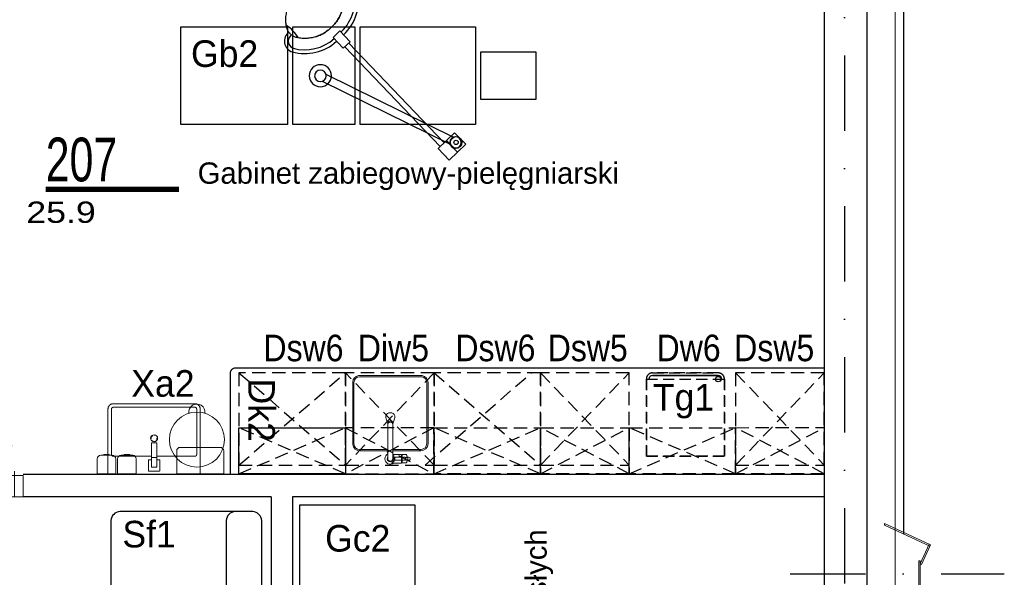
# Model space of a CAD drawing. Header units: millimetres. Extents: x 14495 to 271441, y -21035 to 2232.
# Tile 184 of 227: x 87585 to 88140, y -2586 to -2272. Entities that reach past the tile are written whole.
import ezdxf
from ezdxf.enums import TextEntityAlignment as Align

# ---------------------------------------------------------------- set-up
doc = ezdxf.new("R2010")
doc.units = ezdxf.units.MM
for name, pattern in [('0921-PX-TE-20-60$0$0921-X-AR-20-00-FA$0$DASHED2', [0.375, 0.25, -0.125]), ('DASHDOT', [1, 0.5, -0.25, 0, -0.25]), ('DASHED', [28.222222, 14.111111, -14.111111]), ('KRESKOWA2', [0.375, 0.25, -0.125])]:
    doc.linetypes.add(name, pattern=pattern)
for name, color, linetype in [('-- TECH  SYMBOLE', 1, 'Continuous'), ('-- TECH SYMBOLE NOWE', 1, 'Continuous'), ('-- TECH WYPOSAŻENIE', 2, 'Continuous'), ('A-POW-NR', 1, 'Continuous'), ('A_L_CIENSZA', 9, 'Continuous'), ('A_okładzina HPL', 37, 'Continuous'), ('A_OSIE', 252, 'DASHDOT'), ('A_PROJEKTOWANE', 3, 'Continuous'), ('A_SC_DZIAlOWE', 4, 'Continuous'), ('meble', 1, 'Continuous'), ('TECH Sprzęt', 1, 'Continuous')]:
    doc.layers.add(name, color=color, linetype=linetype)
for name, color, linetype, lineweight in [('03', 2, 'Continuous', 13), ('A-DOOR-IDEN', 1, 'Continuous', 18), ('A_L_CIENKA', 251, 'Continuous', 5), ('A_Stolarka_drzwi', 1, 'Continuous', 9), ('P-SANR-FIXT', 2, 'Continuous', 9), ('Q-SPCQ', 2, 'Continuous', 9), ('TECH Wyp-meble nowe', 1, 'Continuous', 30), ('TECH Wyp-sanitar', 8, 'Continuous', 30)]:
    doc.layers.add(name, color=color, linetype=linetype, lineweight=lineweight)
doc.layers.add('A-POW', color=2, linetype='Continuous', plot=False)
doc.styles.add('ARIAL1_2', font='arial.ttf', dxfattribs={"width": 1.2})
doc.styles.add('arialce', font='ARIALN.TTF')
doc.styles.add('cg', font='GOTHIC.TTF')
doc.styles.add('switz721ltexbt', font='swissel.ttf')

# ---------------------------------------------------------------- blocks, each defined once
blk = doc.blocks.new('DRZWI Z OSCIEZNICA NIEOKALAJACA 90')
at = {"linetype": 'DASHED'}
for p, q in [((-12, 5), (-12, 99)), ((0, 5), (0, 99))]:
    blk.add_line(p, q, dxfattribs=at)
at = {"ltscale": 0.05}
blk.add_line((-39.5, 52), (25.59, 52), dxfattribs=at)
for points in [[(-12, 99), (-12, 104), (0, 104), (0, 99)], [(93.91, 9.01), (1.43, 9.01), (1.43, 6.01), (93.91, 6.01)], [(-12, 0), (-12, 5), (0, 5), (0, 0)]]:
    blk.add_lwpolyline(points, close=True)
for points in [[(82.48, 9.01), (82.48, 16.01), (68.48, 16.01), (68.48, 14.01), (80.48, 14.01), (80.48, 9.01)], [(82.48, 6.01), (82.48, -0.99), (68.48, -0.99), (68.48, 1.01), (80.48, 1.01), (80.48, 6.01)]]:
    blk.add_lwpolyline(points)
at = {"linetype": 'DASHED'}
blk.add_arc((0, 5), 94, 2.4475, 90, dxfattribs=at)
blk = doc.blocks.new('fghsdx')
at = {"lineweight": 0}
for p, q in [((-37.08, -19.4), (-25.08, 6.6)), ((-36.19, -19.4), (-24.35, 6.26)), ((-14.42, 0.8), (-25.41, 5.87)), ((-14.08, 1.53), (-25.08, 6.6)), ((-2.07, 1.53), (8.92, 6.6)), ((-1.73, 0.8), (9.26, 5.87)), ((20.04, -19.4), (8.2, 6.26)), ((20.92, -19.4), (8.92, 6.6)), ((-16.15, 0.8), (0, 0.8)), ((-16.15, 0.8), (-16.15, 0)), ((-16.15, 0), (0, 0)), ((-14.42, 0.8), (-14.08, 1.53)), ((-1.73, 0.8), (-2.07, 1.53)), ((0, 0.8), (0, 0)), ((-37.08, -19.4), (-36.19, -19.4)), ((20.92, -19.4), (20.04, -19.4))]:
    blk.add_line(p, q, dxfattribs=at)
blk = doc.blocks.new('Umywalka ceramiczna prostokątna - Umywalka nablatowa 60x45-V4-PW_K0')
at = {"layer": 'Q-SPCQ'}
for p, q in [((-13.5, 39.5), (-13.5, 2.5)), ((-11.5, 13.82), (-11.5, 39.5)), ((35.5, 42.5), (-10.5, 42.5)), ((-10.5, 40.5), (35.5, 40.5)), ((36.5, 39.5), (36.5, 13.82)), ((38.5, 2.5), (38.5, 39.5)), ((14, 20.41), (11, 20.41)), ((11, 20.41), (11, 18.11)), ((14, 20.41), (11, 20.41)), ((11, 12.15), (11, 18.11)), ((14, 18.11), (14, 20.41)), ((14, 18.11), (14, 12.15)), ((11, 12.82), (-10.5, 12.82)), ((11, 8.65), (11, 12.15)), ((14, 12.15), (11, 12.15)), ((35.5, 12.82), (14, 12.82)), ((14, 12.15), (14, 8.65)), ((9.32, 10.62), (9.32, 4.66)), ((11, 10.81), (9.51, 10.81)), ((11, 6.65), (11, 8.65)), ((14, 6.65), (11, 6.65)), ((15.46, 10.81), (14, 10.81)), ((14, 8.65), (14, 6.65)), ((15.65, 4.66), (15.65, 10.62)), ((-13.5, 2.5), (38.5, 2.5)), ((9.47, 4.51), (15.5, 4.51))]:
    blk.add_line(p, q, dxfattribs=at)
at = {"layer": 'Q-SPCQ', "flags": 128}
for points in [[(-10.5, 42.5), (-10.62, 42.5), (-10.74, 42.49), (-10.86, 42.48), (-10.98, 42.46), (-11.1, 42.44), (-11.21, 42.41), (-11.33, 42.38), (-11.44, 42.35), (-11.56, 42.31), (-11.67, 42.26), (-11.78, 42.21), (-11.89, 42.16), (-11.99, 42.1), (-12.09, 42.04), (-12.19, 41.98), (-12.29, 41.91), (-12.39, 41.83), (-12.48, 41.76), (-12.57, 41.67), (-12.65, 41.59), (-12.73, 41.5), (-12.81, 41.41), (-12.89, 41.32), (-12.96, 41.22), (-13.02, 41.12), (-13.09, 41.02), (-13.15, 40.91), (-13.2, 40.81), (-13.25, 40.7), (-13.3, 40.59), (-13.34, 40.47), (-13.37, 40.36), (-13.41, 40.24), (-13.43, 40.13), (-13.46, 40.01), (-13.47, 39.89), (-13.49, 39.77), (-13.5, 39.65), (-13.5, 39.53), (-13.5, 39.5)], [(-11.5, 39.5), (-11.5, 39.54), (-11.5, 39.58), (-11.49, 39.62), (-11.49, 39.66), (-11.48, 39.7), (-11.47, 39.74), (-11.46, 39.78), (-11.45, 39.81), (-11.44, 39.85), (-11.42, 39.89), (-11.4, 39.93), (-11.39, 39.96), (-11.37, 40), (-11.35, 40.03), (-11.33, 40.06), (-11.3, 40.1), (-11.28, 40.13), (-11.25, 40.16), (-11.22, 40.19), (-11.2, 40.22), (-11.17, 40.24), (-11.14, 40.27), (-11.11, 40.3), (-11.07, 40.32), (-11.04, 40.34), (-11.01, 40.36), (-10.97, 40.38), (-10.94, 40.4), (-10.9, 40.42), (-10.86, 40.43), (-10.82, 40.45), (-10.79, 40.46), (-10.75, 40.47), (-10.71, 40.48), (-10.67, 40.49), (-10.63, 40.49), (-10.59, 40.5), (-10.55, 40.5), (-10.51, 40.5), (-10.5, 40.5)], [(-11.49, 39.63), (-11.5, 39.59), (-11.5, 39.55), (-11.5, 39.51), (-11.5, 39.5)], [(-11.1, 40.3), (-11.13, 40.28), (-11.16, 40.25), (-11.19, 40.22), (-11.22, 40.2), (-11.24, 40.17)], [(-10.5, 40.5), (-10.54, 40.5), (-10.58, 40.5), (-10.62, 40.49), (-10.66, 40.49)], [(38.5, 39.5), (38.5, 39.62), (38.49, 39.74), (38.48, 39.86), (38.46, 39.98), (38.44, 40.1), (38.41, 40.21), (38.38, 40.33), (38.35, 40.44), (38.31, 40.56), (38.26, 40.67), (38.21, 40.78), (38.16, 40.89), (38.1, 40.99), (38.04, 41.09), (37.98, 41.19), (37.91, 41.29), (37.83, 41.39), (37.76, 41.48), (37.67, 41.57), (37.59, 41.65), (37.5, 41.73), (37.41, 41.81), (37.32, 41.89), (37.22, 41.96), (37.12, 42.02), (37.02, 42.09), (36.91, 42.15), (36.81, 42.2), (36.7, 42.25), (36.59, 42.3), (36.47, 42.34), (36.36, 42.37), (36.24, 42.41), (36.13, 42.43), (36.01, 42.46), (35.89, 42.47), (35.77, 42.49), (35.65, 42.5), (35.53, 42.5), (35.5, 42.5)], [(35.63, 40.49), (35.59, 40.5), (35.55, 40.5), (35.51, 40.5), (35.5, 40.5)], [(35.5, 40.5), (35.54, 40.5), (35.58, 40.5), (35.62, 40.49), (35.66, 40.49), (35.7, 40.48), (35.74, 40.47), (35.78, 40.46), (35.81, 40.45), (35.85, 40.44), (35.89, 40.42), (35.93, 40.4), (35.96, 40.39), (36, 40.37), (36.03, 40.35), (36.06, 40.33), (36.1, 40.3), (36.13, 40.28), (36.16, 40.25), (36.19, 40.22), (36.22, 40.2), (36.24, 40.17), (36.27, 40.14), (36.3, 40.11), (36.32, 40.07), (36.34, 40.04), (36.36, 40.01), (36.38, 39.97), (36.4, 39.94), (36.42, 39.9), (36.43, 39.86), (36.45, 39.82), (36.46, 39.79), (36.47, 39.75), (36.48, 39.71), (36.49, 39.67), (36.49, 39.63), (36.5, 39.59), (36.5, 39.55), (36.5, 39.51), (36.5, 39.5)], [(36.3, 40.1), (36.28, 40.13), (36.25, 40.16), (36.22, 40.19), (36.2, 40.22), (36.17, 40.24)], [(36.5, 39.5), (36.5, 39.54), (36.5, 39.58), (36.49, 39.62), (36.49, 39.66)], [(-11.5, 13.82), (-11.5, 13.78), (-11.5, 13.74), (-11.49, 13.7), (-11.49, 13.66)], [(-10.5, 12.82), (-10.54, 12.82), (-10.58, 12.82), (-10.62, 12.82), (-10.66, 12.83), (-10.7, 12.84), (-10.74, 12.85), (-10.78, 12.86), (-10.81, 12.87), (-10.85, 12.88), (-10.89, 12.9), (-10.93, 12.91), (-10.96, 12.93), (-11, 12.95), (-11.03, 12.97), (-11.06, 12.99), (-11.1, 13.02), (-11.13, 13.04), (-11.16, 13.07), (-11.19, 13.09), (-11.22, 13.12), (-11.24, 13.15), (-11.27, 13.18), (-11.3, 13.21), (-11.32, 13.24), (-11.34, 13.28), (-11.36, 13.31), (-11.38, 13.35), (-11.4, 13.38), (-11.42, 13.42), (-11.43, 13.45), (-11.45, 13.49), (-11.46, 13.53), (-11.47, 13.57), (-11.48, 13.61), (-11.49, 13.65), (-11.49, 13.69), (-11.5, 13.73), (-11.5, 13.77), (-11.5, 13.81), (-11.5, 13.82)], [(-11.3, 13.22), (-11.28, 13.19), (-11.25, 13.16), (-11.22, 13.13), (-11.2, 13.1), (-11.17, 13.07)], [(-10.63, 12.83), (-10.59, 12.82), (-10.55, 12.82), (-10.51, 12.82), (-10.5, 12.82)], [(36.5, 13.82), (36.5, 13.78), (36.5, 13.74), (36.49, 13.7), (36.49, 13.66), (36.48, 13.62), (36.47, 13.58), (36.46, 13.54), (36.45, 13.5), (36.44, 13.46), (36.42, 13.43), (36.4, 13.39), (36.39, 13.36), (36.37, 13.32), (36.35, 13.29), (36.33, 13.25), (36.3, 13.22), (36.28, 13.19), (36.25, 13.16), (36.22, 13.13), (36.2, 13.1), (36.17, 13.07), (36.14, 13.05), (36.11, 13.02), (36.07, 13), (36.04, 12.98), (36.01, 12.95), (35.97, 12.94), (35.94, 12.92), (35.9, 12.9), (35.86, 12.89), (35.82, 12.87), (35.79, 12.86), (35.75, 12.85), (35.71, 12.84), (35.67, 12.83), (35.63, 12.83), (35.59, 12.82), (35.55, 12.82), (35.51, 12.82), (35.5, 12.82)], [(35.5, 12.82), (35.54, 12.82), (35.58, 12.82), (35.62, 12.82), (35.66, 12.83)], [(36.1, 13.02), (36.13, 13.04), (36.16, 13.07), (36.19, 13.09), (36.22, 13.12), (36.24, 13.15)], [(36.49, 13.69), (36.5, 13.73), (36.5, 13.77), (36.5, 13.81), (36.5, 13.82)]]:
    blk.add_lwpolyline(points, dxfattribs=at)
at = {"layer": 'Q-SPCQ'}
for centre, radius, start, end in [((12.5, 23), 2, 0, 180), ((12.5, 23), 2, 180, 360), ((12.5, 23), 1.82, 165.1578, 180), ((12.5, 23), 1.82, 180, 191.3408), ((12.5, 23), 1.63, 175.3673, 180), ((12.5, 23), 1.63, 175.3673, 180), ((12.5, 23), 1.63, 180, 198.6206), ((12.5, 23), 1.63, 180, 198.6206), ((12.5, 23), 1.82, 95.8453, 146.6627), ((12.5, 23), 1.82, 85.131, 94.1833), ((12.5, 23), 1.82, 52.7593, 62.7191), ((12.5, 23), 1.63, 36.8749, 45), ((12.5, 23), 1.63, 36.8749, 45), ((12.5, 23), 1.82, 45, 49.4056), ((12.5, 23), 1.82, 28.9833, 39.7338), ((12.5, 23), 1.63, 0, 18.6206), ((12.5, 23), 1.63, 0, 18.6206), ((12.5, 23), 1.63, 355.3673, 360), ((12.5, 23), 1.63, 355.3673, 360), ((12.5, 23), 1.82, 345.1578, 360), ((12.5, 23), 1.82, 0, 11.3408), ((12.5, 23), 1.82, 208.9833, 219.7338), ((12.5, 23), 1.63, 216.8749, 225), ((12.5, 23), 1.63, 216.8749, 225), ((12.5, 23), 1.82, 225, 229.4056), ((12.5, 23), 1.82, 232.7593, 242.7191), ((12.5, 23), 1.82, 265.131, 274.1833), ((12.5, 23), 1.82, 275.8453, 326.6627), ((9.51, 10.62), 0.187, 90, 180), ((9.51, 10.62), 0.187, 120, 150), ((9.51, 10.62), 0.187, 120, 150), ((9.51, 10.62), 0.187, 120, 150), ((15.46, 10.62), 0.187, 0, 90), ((15.46, 10.62), 0.187, 30, 60), ((15.46, 10.62), 0.187, 30, 60), ((15.46, 10.62), 0.187, 30, 60), ((9.47, 4.66), 0.149, 180, 270), ((15.5, 4.66), 0.149, 270, 360)]:
    blk.add_arc(centre, radius, start, end, dxfattribs=at)
blk = doc.blocks.new('Sink-Top_Mount-Kitchen-All_in_One-KOHLER-Verse-K-RH28176 - NA-Stainless Steel-2198421-PW_K0')
at = {"layer": 'P-SANR-FIXT'}
for p, q in [((1.9, 28.2), (0.66, 28.2)), ((6.2, 28.2), (1.9, 28.2)), ((6.2, 28.2), (1.9, 28.2)), ((6.26, 28.04), (6.26, 28.14)), ((6.26, 28.04), (6.26, 28.14)), ((6.56, 27.9), (6.26, 28.04)), ((6.26, 28.04), (6.56, 27.9)), ((6.26, 23.44), (6.26, 28.04)), ((6.56, 28.04), (6.56, 27.9)), ((6.56, 27.9), (6.56, 28.04)), ((6.56, 23.58), (6.56, 27.9)), ((9.05, 28.14), (6.61, 28.1)), ((6.61, 28.1), (9.05, 28.14)), ((-1.4, 22.98), (-1.4, 25.74)), ((-1.4, 22.98), (-1.4, 5.99)), ((1.41, 22.98), (1.41, 25.63)), ((1.41, 5.98), (1.41, 22.98)), ((1.9, 23.29), (6.2, 23.29)), ((2.75, 26.59), (6.2, 26.59)), ((2.75, 24.89), (6.2, 24.89)), ((6.26, 23.44), (6.56, 23.58)), ((6.26, 23.35), (6.26, 23.44)), ((6.56, 23.58), (6.56, 23.44)), ((6.61, 23.39), (9.05, 23.35)), ((8.67, 25.31), (8.67, 26.18)), ((9.54, 26.51), (8.89, 26.39)), ((9.54, 24.98), (8.89, 25.09)), ((10.27, 26.63), (9.54, 26.51)), ((10.27, 26.63), (9.54, 26.51)), ((9.54, 24.98), (10.36, 24.84)), ((10.36, 24.84), (9.54, 24.98)), ((9.81, 26.38), (9.81, 25.09)), ((9.88, 26.5), (10.14, 26.61)), ((9.88, 24.98), (10.14, 24.87)), ((-21.21, 17.66), (-21.21, -17.66)), ((-20.52, 17.32), (-20.52, -17.32)), ((-17.34, 20.49), (-1.4, 20.49)), ((-17.09, 21.31), (-1.4, 21.31)), ((1.41, 21.31), (17.09, 21.31)), ((17.34, 20.49), (1.41, 20.49)), ((20.52, 17.32), (20.52, -17.32)), ((21.24, 17.15), (21.24, -17.15)), ((-1.4, 5.99), (-2.41, 3.21)), ((2.41, 3.21), (1.41, 5.98)), ((-18.02, -21.2), (18.02, -21.2)), ((-17.34, -20.49), (17.34, -20.49))]:
    blk.add_line(p, q, dxfattribs=at)
for centre, radius, start, end in [((0.01, 25.74), 3.1, 52.3561, 242.9065), ((0.01, 25.74), 3.1, 52.3561, 242.9065), ((-0.19, 25.74), 2.6, 307.8866, 70.8028), ((6.2, 28.14), 0.0595, 0, 90), ((6.2, 28.14), 0.0595, 0, 90), ((6.62, 28.04), 0.0568, 91.0001, 180), ((6.62, 28.04), 0.0568, 91.0001, 180), ((0.01, 25.74), 1.74, 323.2478, 215.9549), ((0, 25.74), 1.41, 355.4368, 180), ((0.01, 25.74), 3.1, 296.7952, 307.6439), ((6.06, 26.46), 0.196, 346.1171, 44.3003), ((6.06, 25.03), 0.196, 315.6997, 13.8829), ((6.2, 23.35), 0.0595, 270, 360), ((6.79, 26.34), 0.228, 139.824, 187.5734), ((6.79, 25.14), 0.228, 172.4266, 220.176), ((6.62, 23.44), 0.0568, 180, 268.9999), ((23.03, -242.25), 269.24, 93.1404, 93.4966), ((8.01, 34.63), 9.74, 261.7524, 271.6107), ((8.81, 26.2), 0.15, 130.7216, 188.3589), ((8.81, 25.29), 0.15, 171.6411, 229.2784), ((8.95, 26.03), 0.364, 100, 130.7216), ((8.95, 25.45), 0.364, 229.2784, 260), ((9.96, 26.38), 0.142, 121.5021, 180), ((9.93, 25.09), 0.12, 180, 244.398), ((10.35, 25.74), 0.9, 270.5499, 95.556), ((10.35, 25.74), 0.9, 270.5499, 95.556), ((-17.09, 17.15), 4.16, 90, 173.0533), ((-17.34, 17.32), 3.17, 90, 180), ((17.09, 17.15), 4.16, 360, 90), ((17.34, 17.32), 3.17, 0, 90), ((0, 2.33), 2.57, 160, 20), ((-17.09, -17.15), 4.16, 186.9467, 257.0598), ((-17.34, -17.32), 3.18, 180, 270), ((17.34, -17.32), 3.17, 270, 360), ((17.09, -17.15), 4.16, 282.9402, 0)]:
    blk.add_arc(centre, radius, start, end, dxfattribs=at)
for centre, major_axis, ratio, start_param, end_param in [((9.04, 25.73), (0, 2.42), 0.113203, 5.594218, 6.231005), ((0, 5.79), (1.41, 0), 0.945181, 2.930002, 6.494496), ((0, 6.35), (1.41, 0), 0.941223, 3.210567, 6.283185)]:
    blk.add_ellipse(centre, major_axis=major_axis, ratio=ratio, start_param=start_param, end_param=end_param, dxfattribs=at)
for points in [[(9.21, 27.59), (9.21, 27.64), (9.19, 27.73), (9.17, 27.84), (9.15, 27.94), (9.13, 28.02), (9.1, 28.08), (9.08, 28.12), (9.06, 28.13), (9.05, 28.14)], [(9.05, 23.35), (9.06, 23.35), (9.08, 23.36), (9.1, 23.4), (9.13, 23.47), (9.15, 23.54), (9.17, 23.64), (9.19, 23.76), (9.21, 23.85), (9.21, 23.89)], [(9.54, 26.51), (9.51, 26.65), (9.43, 26.92), (9.29, 27.29), (9.23, 27.49), (9.21, 27.59)], [(9.54, 24.98), (9.51, 24.83), (9.43, 24.56), (9.29, 24.2), (9.23, 23.99), (9.21, 23.89)]]:
    blk.add_open_spline(points, degree=3, dxfattribs=at)
for points, knots in [([(2.45, 25.74), (2.45, 25.78), (2.45, 25.86), (2.46, 25.96), (2.47, 26.05), (2.47, 26.11), (2.48, 26.16), (2.49, 26.2), (2.49, 26.23), (2.5, 26.26), (2.51, 26.3), (2.52, 26.35), (2.54, 26.39), (2.55, 26.43), (2.57, 26.45), (2.59, 26.47), (2.61, 26.5), (2.65, 26.53), (2.69, 26.57), (2.73, 26.58), (2.75, 26.59)], [0, 0, 0, 0, 0.125, 0.25, 0.3125, 0.375, 0.4375, 0.46875, 0.5, 0.53125, 0.5625, 0.625, 0.6875, 0.71875, 0.75, 0.78125, 0.8125, 0.875, 0.9375, 1, 1, 1, 1]), ([(2.45, 25.74), (2.45, 25.7), (2.45, 25.62), (2.46, 25.52), (2.47, 25.44), (2.47, 25.38), (2.48, 25.33), (2.49, 25.29), (2.49, 25.26), (2.5, 25.23), (2.51, 25.19), (2.52, 25.14), (2.54, 25.09), (2.55, 25.06), (2.57, 25.03), (2.59, 25.01), (2.61, 24.98), (2.65, 24.95), (2.69, 24.92), (2.73, 24.9), (2.75, 24.89)], [0, 0, 0, 0, 0.125, 0.25, 0.3125, 0.375, 0.4375, 0.46875, 0.5, 0.53125, 0.5625, 0.625, 0.6875, 0.71875, 0.75, 0.78125, 0.8125, 0.875, 0.9375, 1, 1, 1, 1]), ([(8.28, 26.59), (8.3, 26.58), (8.34, 26.56), (8.39, 26.53), (8.42, 26.5), (8.44, 26.47), (8.46, 26.45), (8.47, 26.42), (8.48, 26.39), (8.5, 26.34), (8.51, 26.29), (8.52, 26.25), (8.52, 26.22), (8.53, 26.19), (8.54, 26.15), (8.54, 26.1), (8.55, 26.04), (8.55, 25.96), (8.56, 25.86), (8.56, 25.78), (8.56, 25.74)], [-1, -1, -1, -1, -0.9375, -0.875, -0.8125, -0.78125, -0.75, -0.71875, -0.6875, -0.625, -0.5625, -0.53125, -0.5, -0.46875, -0.4375, -0.375, -0.3125, -0.25, -0.125, 0, 0, 0, 0]), ([(8.28, 24.9), (8.3, 24.9), (8.34, 24.92), (8.39, 24.95), (8.42, 24.99), (8.44, 25.01), (8.46, 25.04), (8.47, 25.06), (8.48, 25.09), (8.5, 25.14), (8.51, 25.19), (8.52, 25.23), (8.52, 25.26), (8.53, 25.29), (8.54, 25.33), (8.54, 25.38), (8.55, 25.44), (8.55, 25.52), (8.56, 25.62), (8.56, 25.7), (8.56, 25.74)], [-1, -1, -1, -1, -0.9375, -0.875, -0.8125, -0.78125, -0.75, -0.71875, -0.6875, -0.625, -0.5625, -0.53125, -0.5, -0.46875, -0.4375, -0.375, -0.3125, -0.25, -0.125, 0, 0, 0, 0]), ([(9.54, 26.51), (9.53, 26.56), (9.5, 26.67), (9.46, 26.79), (9.43, 26.89), (9.41, 26.96), (9.38, 27.03), (9.36, 27.09), (9.35, 27.14), (9.33, 27.18), (9.31, 27.24), (9.29, 27.3), (9.27, 27.36), (9.25, 27.42), (9.23, 27.5), (9.22, 27.55), (9.21, 27.59)], [0, 0, 0, 0, 0.125, 0.25, 0.3125, 0.375, 0.4375, 0.5, 0.53125, 0.5625, 0.625, 0.6875, 0.75, 0.8125, 0.875, 1, 1, 1, 1]), ([(9.21, 23.89), (9.22, 23.93), (9.23, 23.98), (9.25, 24.06), (9.27, 24.12), (9.29, 24.18), (9.31, 24.25), (9.33, 24.3), (9.35, 24.35), (9.36, 24.39), (9.38, 24.45), (9.41, 24.52), (9.43, 24.59), (9.46, 24.69), (9.5, 24.82), (9.53, 24.92), (9.54, 24.98)], [0, 0, 0, 0, 0.125, 0.1875, 0.25, 0.3125, 0.375, 0.4375, 0.46875, 0.5, 0.5625, 0.625, 0.6875, 0.75, 0.875, 1, 1, 1, 1])]:
    blk.add_open_spline(points, degree=3, knots=knots, dxfattribs=at)
blk = doc.blocks.new('Sf1')
at = {"layer": 'TECH Wyp-meble nowe', "color": 2, "linetype": 'Continuous', "lineweight": -3}
for points in [[(4311.7, 1799.14), (4311.7, 1799.14), (4311.7, 1724.14), (4311.7, 1724.14, 0.385282), (4316.7, 1719.14), (4366.7, 1719.14, 0.351433), (4371.7, 1724.14), (4371.7, 1724.14), (4371.7, 1799.14), (4371.7, 1799.14, 0.366784), (4366.7, 1804.14), (4316.7, 1804.14, 0.370147), (4311.7, 1799.14)], [(4311.7, 1799.14), (4311.7, 1789.14), (4311.7, 1789.14, 0.385282), (4316.7, 1784.14), (4366.7, 1784.14, 0.351433), (4371.7, 1789.14), (4371.7, 1789.14), (4371.7, 1799.14)]]:
    blk.add_lwpolyline(points, format="xyb", dxfattribs=at)
blk = doc.blocks.new('STÓŁ-ZABIEGOWY')
at = {"linetype": 'Continuous'}
for points in [[(34, -27.5), (99, -27.5), (99, 27.5), (34, 27.5)], [(102, -27.5), (137, -27.5), (137, 27.5), (102, 27.5)], [(140, -27.5), (200, -27.5), (200, 27.5), (140, 27.5)], [(0, -13.5), (31, -13.5), (31, 13.5), (0, 13.5)]]:
    blk.add_lwpolyline(points, close=True, dxfattribs=at)
blk = doc.blocks.new('technologia$0$ramię_L_B_krótkie')
at = {"linetype": 'Continuous'}
for p, q in [((12.41, -36.7), (-67.9, -36.7)), ((12.41, -41.2), (-67.9, -41.2))]:
    blk.add_line(p, q, dxfattribs=at)
for centre, radius in [((14.76, -38.95), 6.25), ((-70.24, -38.95), 3.25), ((14.76, -38.95), 3.25)]:
    blk.add_circle(centre, radius, dxfattribs=at)
blk = doc.blocks.new('technologia$0$lampa bezcieniowa zabiegowa mała')
at = {"linetype": 'Continuous'}
for p, q in [((-66.71, 22.07), (-66.71, 21.37)), ((-64.59, 22.07), (-64.59, 21.37)), ((38.9, 11.19), (38.9, 4.85)), ((47.92, 11.19), (38.9, 11.19)), ((47.92, 11.19), (47.92, 4.85)), ((-38.9, 4.19), (-47.3, 4.19)), ((-38.9, 4.19), (-47.3, 4.19)), ((-47.3, 4.19), (-47.3, -1.19)), ((-47.3, -1.19), (-47.3, 4.19)), ((-46.46, 5.03), (-46.46, 4.19)), ((-38.9, 4.19), (-38.9, -1.19)), ((-38.9, -1.19), (-38.9, 4.19)), ((38.9, 3), (-38.9, 3)), ((38.9, 0), (-38.9, 0)), ((38.9, 3), (38.89, 0)), ((47.92, 4.85), (38.9, 4.85)), ((47.92, 4.71), (38.9, 4.71)), ((38.9, 4.71), (38.9, -1.64)), ((39.11, 4.85), (39.11, 4.71)), ((47.71, 4.85), (47.71, 4.71)), ((47.92, -1.64), (47.92, 4.71)), ((-38.9, -1.19), (-47.3, -1.19)), ((-38.9, -1.19), (-47.3, -1.19)), ((47.92, -1.64), (38.9, -1.64)), ((-66.71, -17.79), (-66.71, -17.1)), ((-64.59, -17.79), (-64.59, -17.1))]:
    blk.add_line(p, q, dxfattribs=at)
for points in [[(-76.94, 12.22), (-76.61, 12.85), (-76.27, 13.48), (-75.9, 14.09), (-75.51, 14.69), (-75.1, 15.27), (-74.67, 15.83), (-74.22, 16.38), (-73.75, 16.92), (-73.27, 17.43), (-72.77, 17.93), (-72.25, 18.4), (-71.72, 18.86), (-71.17, 19.3), (-70.61, 19.72), (-70.03, 20.11)], [(-65.65, 21.44), (-66.1, 21.42), (-66.54, 21.39), (-66.98, 21.32), (-67.42, 21.23), (-67.85, 21.12), (-68.28, 20.98), (-68.7, 20.82), (-69.11, 20.64), (-69.51, 20.43), (-69.9, 20.2)], [(-69.9, 20.2), (-69.51, 20.43), (-69.11, 20.64), (-68.7, 20.82), (-68.28, 20.98), (-67.85, 21.12), (-67.42, 21.23), (-66.98, 21.32), (-66.54, 21.39), (-66.1, 21.42), (-65.65, 21.44)], [(-61.4, 20.2), (-61.79, 20.43), (-62.19, 20.64), (-62.6, 20.82), (-63.02, 20.98), (-63.44, 21.12), (-63.88, 21.23), (-64.31, 21.32), (-64.76, 21.39), (-65.2, 21.42), (-65.65, 21.44)], [(-65.65, 21.44), (-65.2, 21.42), (-64.76, 21.39), (-64.31, 21.32), (-63.88, 21.23), (-63.44, 21.12), (-63.02, 20.98), (-62.6, 20.82), (-62.19, 20.64), (-61.79, 20.43), (-61.4, 20.2)], [(-61.4, 20.2), (-61.37, 20.18), (-61.34, 20.16), (-61.32, 20.15), (-61.29, 20.13), (-61.26, 20.11)], [(-54.36, 12.22), (-54.68, 12.85), (-55.03, 13.48), (-55.4, 14.09), (-55.79, 14.69), (-56.2, 15.27), (-56.63, 15.83), (-57.08, 16.38), (-57.54, 16.92), (-58.03, 17.43), (-58.53, 17.93), (-59.05, 18.4), (-59.58, 18.86), (-60.13, 19.3), (-60.69, 19.72), (-61.26, 20.11)], [(-61.26, 20.11), (-60.69, 19.72), (-60.13, 19.3), (-59.58, 18.86), (-59.05, 18.4), (-58.53, 17.93), (-58.03, 17.43), (-57.54, 16.92), (-57.08, 16.38), (-56.63, 15.83), (-56.2, 15.27), (-55.79, 14.69), (-55.4, 14.09), (-55.03, 13.48), (-54.68, 12.85), (-54.36, 12.22)], [(-77.7, 10.49), (-77.56, 10.84), (-77.42, 11.19), (-77.26, 11.53), (-77.11, 11.88), (-76.94, 12.22)], [(-53.6, 10.49), (-53.74, 10.84), (-53.88, 11.19), (-54.03, 11.53), (-54.19, 11.88), (-54.36, 12.22)], [(-54.36, 12.22), (-54.19, 11.88), (-54.03, 11.53), (-53.88, 11.19), (-53.74, 10.84), (-53.6, 10.49)], [(-79.06, 4.92), (-78.96, 5.64), (-78.85, 6.35), (-78.71, 7.05), (-78.56, 7.75), (-78.37, 8.45), (-78.17, 9.14), (-77.95, 9.82), (-77.7, 10.49)], [(-52.24, 4.92), (-52.33, 5.64), (-52.45, 6.35), (-52.58, 7.05), (-52.74, 7.75), (-52.92, 8.45), (-53.13, 9.14), (-53.35, 9.82), (-53.6, 10.49)], [(-53.6, 10.49), (-53.35, 9.82), (-53.13, 9.14), (-52.92, 8.45), (-52.74, 7.75), (-52.58, 7.05), (-52.45, 6.35), (-52.33, 5.64), (-52.24, 4.92)], [(-79.06, -0.64), (-79.13, 0.15), (-79.18, 0.94), (-79.21, 1.74), (-79.21, 2.54), (-79.18, 3.33), (-79.13, 4.13), (-79.06, 4.92)], [(-52.24, -0.64), (-52.17, 0.15), (-52.11, 0.94), (-52.09, 1.74), (-52.09, 2.54), (-52.11, 3.33), (-52.17, 4.13), (-52.24, 4.92)], [(-52.24, 4.92), (-52.17, 4.13), (-52.11, 3.33), (-52.09, 2.54), (-52.09, 1.74), (-52.11, 0.94), (-52.17, 0.15), (-52.24, -0.64)], [(-77.7, -6.21), (-77.95, -5.54), (-78.17, -4.86), (-78.37, -4.17), (-78.56, -3.48), (-78.71, -2.77), (-78.85, -2.07), (-78.96, -1.36), (-79.06, -0.64)], [(-53.6, -6.21), (-53.35, -5.54), (-53.13, -4.86), (-52.92, -4.17), (-52.74, -3.48), (-52.58, -2.77), (-52.45, -2.07), (-52.33, -1.36), (-52.24, -0.64)], [(-52.24, -0.64), (-52.33, -1.36), (-52.45, -2.07), (-52.58, -2.77), (-52.74, -3.48), (-52.92, -4.17), (-53.13, -4.86), (-53.35, -5.54), (-53.6, -6.21)], [(-76.94, -7.94), (-77.11, -7.6), (-77.26, -7.26), (-77.42, -6.91), (-77.56, -6.56), (-77.7, -6.21)], [(-70.03, -15.83), (-70.61, -15.44), (-71.17, -15.02), (-71.72, -14.58), (-72.25, -14.13), (-72.77, -13.65), (-73.27, -13.15), (-73.75, -12.64), (-74.22, -12.11), (-74.67, -11.56), (-75.1, -10.99), (-75.51, -10.41), (-75.9, -9.81), (-76.27, -9.2), (-76.61, -8.58), (-76.94, -7.94)], [(-54.36, -7.94), (-54.68, -8.58), (-55.03, -9.2), (-55.4, -9.81), (-55.79, -10.41), (-56.2, -10.99), (-56.63, -11.56), (-57.08, -12.11), (-57.54, -12.64), (-58.03, -13.15), (-58.53, -13.65), (-59.05, -14.13), (-59.58, -14.58), (-60.13, -15.02), (-60.69, -15.44), (-61.26, -15.83)], [(-54.36, -7.94), (-54.19, -7.6), (-54.03, -7.26), (-53.88, -6.91), (-53.74, -6.56), (-53.6, -6.21)], [(-53.6, -6.21), (-53.74, -6.56), (-53.88, -6.91), (-54.03, -7.26), (-54.19, -7.6), (-54.36, -7.94)], [(-65.65, -17.16), (-66.1, -17.15), (-66.54, -17.11), (-66.98, -17.05), (-67.42, -16.96), (-67.85, -16.84), (-68.28, -16.71), (-68.7, -16.54), (-69.11, -16.36), (-69.51, -16.15), (-69.9, -15.92)], [(-61.4, -15.92), (-61.79, -16.15), (-62.19, -16.36), (-62.6, -16.54), (-63.02, -16.71), (-63.44, -16.84), (-63.88, -16.96), (-64.31, -17.05), (-64.76, -17.11), (-65.2, -17.15), (-65.65, -17.16)]]:
    blk.add_lwpolyline(points, dxfattribs=at)
for radius in [3.25, 1.25]:
    blk.add_circle((43.41, 8.02), radius, dxfattribs=at)
for centre, radius, start, end in [((-60.36, 22.07), 6.35, 53.4724, 180), ((-60.36, 22.07), 4.23, 53.4724, 180), ((-71.27, 4.61), 24.81, 360, 58.9229), ((-71.27, 4.61), 26.93, 359.1064, 58.9229), ((-65.65, 42.85), 23.67, 257.8625, 282.1375), ((-71.27, -0.33), 24.81, 301.0771, 358.0212), ((-71.27, -0.33), 26.93, 301.0771, 358.1768), ((-65.65, -38.57), 23.67, 77.8625, 102.1375), ((-60.36, -17.79), 6.35, 180, 306.5276), ((-60.36, -17.79), 4.23, 180, 306.5276)]:
    blk.add_arc(centre, radius, start, end, dxfattribs=at)
blk = doc.blocks.new('mała lodówka')
at = {"layer": '-- TECH WYPOSAŻENIE', "color": 1, "ltscale": 25}
for p, q in [((-18.5, 45.56), (18.5, 45.56)), ((18.5, 45.56), (-18.5, 45.56))]:
    blk.add_line(p, q, dxfattribs=at)
at = {"layer": '-- TECH WYPOSAŻENIE', "color": 2, "linetype": '0921-PX-TE-20-60$0$0921-X-AR-20-00-FA$0$DASHED2', "ltscale": 25}
blk.add_line((-22, 43.5), (22, 43.5), dxfattribs=at)
for points in [[(22, 43.5), (22, 0), (-22, 0), (-22, 43.5, -0.414214), (-18.5, 47), (18.5, 47, -0.414214)], [(-22, 43.5), (-22, 0), (22, 0), (22, 43.5, 0.414214), (18.5, 47), (-18.5, 47, 0.414214)]]:
    blk.add_lwpolyline(points, format="xyb", close=True, dxfattribs=at)
at = {"layer": '-- TECH WYPOSAŻENIE', "color": 1, "ltscale": 25}
blk.add_circle((18.5, 43.5), 1.54, dxfattribs=at)
for centre, start, end in [((-18.5, 43.5), 90, 180), ((-18.5, 43.5), 90.0008, 180.0008), ((18.5, 43.5), 360, 90), ((18.5, 43.5), 0.0008, 90.0008)]:
    blk.add_arc(centre, 2.06, start, end, dxfattribs=at)
blk = doc.blocks.new('POW')
at = {"const_width": 5}
blk.add_lwpolyline([(125.32, 0), (0, 0)], dxfattribs=at)
at = {"style": 'switz721ltexbt'}
blk.add_attdef('001', (-1.78, 12.35), '', height=41.18, dxfattribs=at)

msp = doc.modelspace()

# ---------------------------------------------------------------- linework, layer by layer
at = {"layer": '-- TECH WYPOSAŻENIE', "color": 2}
for p, q in [((88038.37, -2468.26), (87706.35, -2468.26)), ((87703.35, -2471.26), (87703.35, -2528.26))]:
    msp.add_line(p, q, dxfattribs=at)
at = {"layer": '-- TECH WYPOSAŻENIE', "color": 252, "linetype": 'KRESKOWA2', "ltscale": 30}
for p, q in [((87708.37, -2470.86), (87768.37, -2522.87)), ((87708.37, -2522.86), (87768.37, -2470.87)), ((87818.4, -2522.84), (87768.37, -2470.87)), ((87818.37, -2470.84), (87768.44, -2522.86)), ((87813.36, -2522.84), (87873.36, -2470.84)), ((87818.37, -2470.84), (87878.37, -2522.84)), ((87878.37, -2522.86), (87928.37, -2470.86)), ((87878.37, -2470.86), (87928.37, -2522.86)), ((87988.36, -2522.86), (88038.36, -2470.86)), ((87988.36, -2470.86), (88038.36, -2522.86))]:
    msp.add_line(p, q, dxfattribs=at)
at = {"layer": '-- TECH WYPOSAŻENIE', "color": 1, "linetype": 'KRESKOWA2', "ltscale": 30}
for p, q in [((87768.37, -2527.84), (87708.36, -2501.86)), ((87708.37, -2527.86), (87768.36, -2501.84)), ((87768.31, -2501.86), (87818.31, -2527.85)), ((87818.3, -2501.83), (87768.33, -2527.88)), ((87878.37, -2527.81), (87818.36, -2501.83)), ((87818.37, -2527.84), (87878.36, -2501.81)), ((87928.37, -2527.79), (87878.36, -2501.81)), ((87878.37, -2527.82), (87928.36, -2501.8)), ((87988.37, -2527.78), (87928.36, -2501.8)), ((87928.37, -2527.8), (87988.36, -2501.78)), ((88038.37, -2527.76), (87988.36, -2501.78)), ((87988.37, -2527.79), (88038.36, -2501.76))]:
    msp.add_line(p, q, dxfattribs=at)
at = {"layer": '-- TECH WYPOSAŻENIE', "color": 252, "linetype": 'KRESKOWA2', "ltscale": 30}
for points in [[(87708.37, -2470.86), (87708.37, -2522.86), (87768.37, -2522.87), (87768.37, -2470.87)], [(87818.4, -2522.84), (87818.37, -2470.84), (87768.37, -2470.87), (87768.39, -2522.86)], [(87818.37, -2470.84), (87818.37, -2522.84), (87878.37, -2522.84), (87878.37, -2470.84)], [(87878.37, -2470.86), (87878.37, -2522.86), (87928.37, -2522.86), (87928.37, -2470.86)], [(87988.36, -2470.86), (87988.36, -2522.86), (88038.36, -2522.86), (88038.36, -2470.86)]]:
    msp.add_lwpolyline(points, close=True, dxfattribs=at)
at = {"layer": '-- TECH WYPOSAŻENIE', "color": 1, "linetype": 'KRESKOWA2', "ltscale": 30}
for points in [[(87768.37, -2527.86), (87818.31, -2527.85), (87818.3, -2501.84), (87768.31, -2501.86)], [(87818.36, -2501.83), (87878.36, -2501.81), (87878.37, -2527.82), (87818.37, -2527.84)], [(87878.36, -2501.81), (87928.36, -2501.8), (87928.37, -2527.8), (87878.37, -2527.82)], [(87928.36, -2501.8), (87988.36, -2501.78), (87988.37, -2527.79), (87928.37, -2527.8)], [(87988.36, -2501.78), (88038.36, -2501.76), (88038.37, -2527.77), (87988.37, -2527.79)]]:
    msp.add_lwpolyline(points, close=True, dxfattribs=at)
at = {"layer": '-- TECH WYPOSAŻENIE', "color": 2}
msp.add_lwpolyline([(87742.6, -2545.25), (87807.6, -2545.25), (87807.6, -2745.25), (87742.6, -2745.25)], close=True, dxfattribs=at)
msp.add_arc((87706.35, -2471.26), 3, 89.9995, 179.9995, dxfattribs=at)
at = {"layer": '03', "color": 1}
for points in [[(87675.25, -2512.87), (87697.75, -2512.87, -0.414214), (87699.75, -2514.87), (87699.75, -2527.87), (87673.25, -2527.87), (87673.25, -2514.87, -0.414214)], [(87630.44, -2517.37), (87636.94, -2517.37, -0.414214), (87638.94, -2519.37), (87638.94, -2527.87), (87628.44, -2527.87), (87628.44, -2519.37, -0.414214)], [(87641.95, -2517.37), (87648.45, -2517.37, -0.414214), (87650.45, -2519.37), (87650.45, -2527.87), (87639.95, -2527.87), (87639.95, -2519.37, -0.414214)]]:
    msp.add_lwpolyline(points, format="xyb", close=True, dxfattribs=at)
for points in [[(87632.14, -2517.37), (87635.24, -2517.37), (87635.24, -2516.82), (87632.14, -2516.82)], [(87643.65, -2517.37), (87646.75, -2517.37), (87646.75, -2516.82), (87643.65, -2516.82)]]:
    msp.add_lwpolyline(points, close=True, dxfattribs=at)
msp.add_circle((87684.66, -2508.5), 15.5, dxfattribs=at)
msp.add_arc((87684.66, -2493), 4.56, 351.5473, 188.4538, dxfattribs=at)
at = {"layer": 'A_L_CIENKA'}
msp.add_line((88078.29, -2607.4), (88078.29, -2036.76), dxfattribs=at)
at = {"layer": 'A_L_CIENSZA', "linetype": 'DASHDOT', "ltscale": 85}
msp.add_line((88019.2, -2584.26), (88139.88, -2584.26), dxfattribs=at)
at = {"layer": 'A_okładzina HPL', "lineweight": 30}
msp.add_line((88083.29, -2561.86), (88083.29, -2031.26), dxfattribs=at)
at = {"layer": 'A_OSIE', "ltscale": 85}
msp.add_line((88049.79, -1440.81), (88049.79, -4124.68), dxfattribs=at)
at = {"layer": 'A_PROJEKTOWANE'}
for p, q in [((88062.29, -2052.26), (88062.29, -3795.76)), ((88038.29, -2076.76), (88038.29, -2607.4))]:
    msp.add_line(p, q, dxfattribs=at)
at = {"layer": 'A_SC_DZIAlOWE'}
for p, q in [((88038.29, -2528.26), (87586.79, -2528.26)), ((87726.52, -2540.76), (87586.79, -2540.76)), ((87726.52, -2540.76), (87726.61, -2791.89)), ((87738.52, -2540.76), (87738.61, -2791.89)), ((88038.29, -2540.76), (87738.52, -2540.76))]:
    msp.add_line(p, q, dxfattribs=at)
at = {"layer": 'meble', "color": 1, "linetype": 'DASHED', "ltscale": 5}
msp.add_lwpolyline([(87708.36, -2501.86), (87768.36, -2501.84), (87768.37, -2527.85), (87708.37, -2527.86)], close=True, dxfattribs=at)

# ---------------------------------------------------------------- block references
at = {"layer": '-- TECH WYPOSAŻENIE', "xscale": -1, "rotation": 359.9999999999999}
msp.add_blockref('STÓŁ-ZABIEGOWY', (87875.66, -2303.24), dxfattribs=at)
at = {"layer": 'A-DOOR-IDEN', "color": 2, "rotation": 359.9665187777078}
msp.add_blockref('mała lodówka', (87960.05, -2517.88), dxfattribs=at)
at = {"layer": 'A-POW-NR'}
ref = msp.add_blockref('POW', (87599.41, -2367.42), dxfattribs=dict(at, xscale=0.6, yscale=0.6, zscale=0.6))
ref.add_attrib('88,88', '25.9', dxfattribs={"layer": 'A-POW', "height": 12, "style": 'ARIAL1_2', "width": 1.2}).set_placement((87627.63, -2386.27), align=Align.RIGHT)
ref.add_attrib('POKOJ', 'Gabinet zabiegowy-pielęgniarski', (87685.09, -2364.21), dxfattribs={"layer": 'A-POW', "height": 12, "style": 'arialce', "width": 1.2})
ref.add_attrib('001', '207', (87599.41, -2362.91), dxfattribs={"layer": '0', "height": 24.71, "style": 'switz721ltexbt', "width": 0.7})
ref = msp.add_blockref('POW', (87885.05, -2880.43), dxfattribs=dict(at, xscale=0.6, yscale=0.6, zscale=0.6, rotation=90))
ref.add_attrib('88,88', '12,2', dxfattribs={"layer": 'A-POW', "height": 12, "rotation": 90, "style": 'ARIAL1_2', "width": 1.2}).set_placement((87903.9, -2842.46), align=Align.RIGHT)
ref.add_attrib('POKOJ', 'Pok. przewijania niep. dorosłych ', (87881.84, -2794.75), dxfattribs={"layer": 'A-POW', "height": 12, "rotation": 90, "style": 'arialce', "width": 1.2})
ref.add_attrib('001', '206', (87880.54, -2880.43), dxfattribs={"layer": '0', "height": 24.71, "rotation": 90, "style": 'switz721ltexbt', "width": 0.7})
at = {"layer": 'A_okładzina HPL', "lineweight": 0, "xscale": -1, "rotation": 269.9999999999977}
msp.add_blockref('fghsdx', (88091.69, -2576.83), dxfattribs=at)
at = {"layer": 'A_Stolarka_drzwi', "xscale": -1, "rotation": 270.0000000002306}
msp.add_blockref('DRZWI Z OSCIEZNICA NIEOKALAJACA 90', (87482.79, -2528.76), dxfattribs=at)
at = {"layer": 'P-SANR-FIXT', "xscale": -1, "rotation": 180.0324387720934}
msp.add_blockref('Sink-Top_Mount-Kitchen-All_in_One-KOHLER-Verse-K-RH28176 - NA-Stainless Steel-2198421-PW_K0', (87793.72, -2493.56), dxfattribs=at)
at = {"layer": 'TECH Sprzęt', "rotation": 313.7674276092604}
msp.add_blockref('technologia$0$lampa bezcieniowa zabiegowa mała', (87794.97, -2315.11), dxfattribs=at)
at = {"layer": 'TECH Sprzęt', "xscale": -1, "rotation": 333.7360112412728}
msp.add_blockref('technologia$0$ramię_L_B_krótkie', (87784.73, -2274.93), dxfattribs=at)
at = {"layer": 'TECH Wyp-meble nowe', "linetype": 'Continuous', "rotation": 270}
msp.add_blockref('Sf1', (85917.06, 1762.58), dxfattribs=at)
at = {"layer": 'TECH Wyp-sanitar', "xscale": -1, "rotation": 0.0005447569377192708}
msp.add_blockref('Umywalka ceramiczna prostokątna - Umywalka nablatowa 60x45-V4-PW_K0', (87673.02, -2530.76), dxfattribs=at)

# ---------------------------------------------------------------- texts
at = {"layer": '-- TECH  SYMBOLE', "color": 1, "style": 'cg'}
for s, p in [('Gb2', (87681.32, -2298.35)), ('Tg1', (87941.72, -2492.1)), ('Gc2', (87756.94, -2571.68))]:
    msp.add_text(s, height=15, dxfattribs=at).set_placement(p)
at = {"layer": '-- TECH  SYMBOLE', "color": 1, "style": 'cg', "width": 0.9}
for s, p in [('Dsw6', (87722.18, -2464.34)), ('Diw5', (87775.4, -2464.34)), ('Dsw6', (87830.39, -2464.31)), ('Dsw5', (87882.44, -2464.31)), ('Dw6', (87943.83, -2464.31)), ('Dsw5', (87987.59, -2464.31))]:
    msp.add_text(s, height=15, rotation=359.9995, dxfattribs=at).set_placement(p)
at = {"layer": '-- TECH  SYMBOLE', "color": 1, "style": 'cg'}
for s, rotation, p in [('Xa2', 0.0005, (87647.64, -2484.33)), ('Dk2', 270, (87713.63, -2474.09))]:
    msp.add_text(s, height=15, rotation=rotation, dxfattribs=at).set_placement(p)
at = {"layer": '-- TECH SYMBOLE NOWE', "color": 1, "style": 'cg'}
msp.add_text('Sf1', height=15, dxfattribs=at).set_placement((87642.64, -2569.32))

doc.saveas('drawing.dxf')
